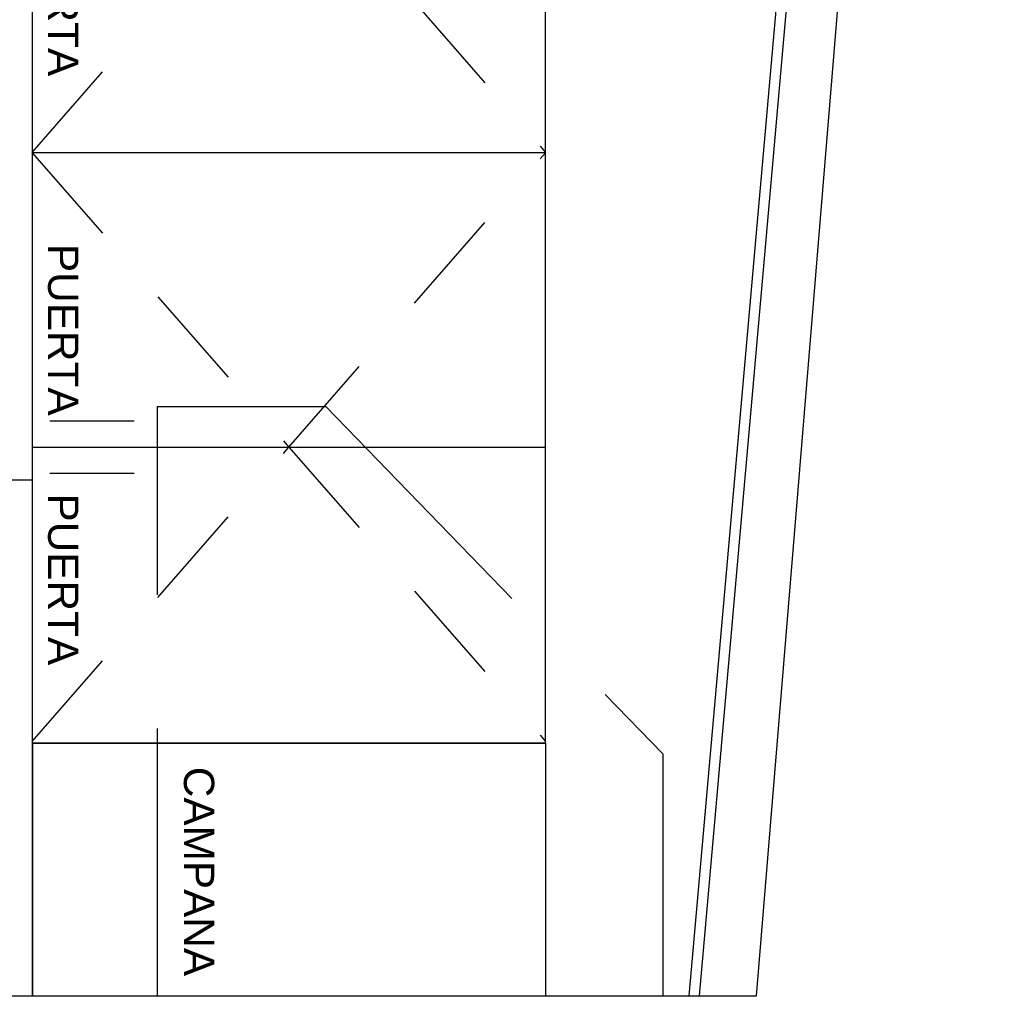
# Model space of a CAD drawing. Header units: millimetres. Extents: x -989 to -850, y -581 to -509.
# Tile 27 of 52: x -952.85 to -951.69, y -576.35 to -575.19. Entities that reach past the tile are written whole.
import ezdxf

# ---------------------------------------------------------------- set-up
doc = ezdxf.new("R2010")
doc.units = ezdxf.units.MM
doc.header["$LTSCALE"] = 0.2
doc.linetypes.add('HIDDEN2', pattern=[4.7625, 3.175, -1.5875])
for name, color, linetype in [('A-ALBA-0', 253, 'Continuous'), ('A-ALBA-4', 6, 'Continuous'), ('A-ANNO-NIV', 2, 'Continuous'), ('A-ANOT-COTA-PARC', 1, 'Continuous'), ('A-ANOT-TTEC', 1, 'Continuous'), ('AE-ALBA-1', 1, 'Continuous'), ('TXT COTA', 3, 'Continuous')]:
    doc.layers.add(name, color=color, linetype=linetype)
doc.styles.add('BIS-COTA', font='swissb.ttf')
doc.styles.add('BIS-TXT', font='swiss.ttf')
doc.dimstyles.new('BIS-COTA-NIVE', dxfattribs={"dimscale": 1.8, "dimtxt": 0.0018, "dimasz": 0.0015, "dimexe": 0, "dimexo": 0, "dimgap": 0.0027, "dimtad": 2, "dimtih": 1, "dimtoh": 1, "dimzin": 1, "dimdsep": 46, "dimtxsty": 'BIS-COTA', "dimblk1": 'MARK1', "dimblk2": 'MARK2', "dimsah": 1, "dimcen": 0.0015, "dimclrd": 1, "dimclre": 1, "dimaunit": 1, "dimadec": 0, "dimazin": 0, "dimtfac": 1, "dimtix": 1, "dimtofl": 0, "dimtmove": 2, "dimatfit": 3, "dimldrblk": 'MARK1', "dimfxl": 1, "dimtolj": 1, "dimarcsym": 0})
doc.dimstyles.new('BIS-COTA-PARC', dxfattribs={"dimscale": 0, "dimtxt": 0.0018, "dimasz": 0.001, "dimexe": 0.0015, "dimexo": 0, "dimgap": 0.0005, "dimtad": 1, "dimdec": 0, "dimlfac": 100, "dimzin": 9, "dimdsep": 46, "dimtxsty": 'BIS-COTA', "dimblk": 'OBLIQUE', "dimcen": 2.5, "dimclrd": 256, "dimclre": 251, "dimclrt": 2, "dimadec": 1, "dimazin": 2, "dimtfac": 1, "dimtdec": 0, "dimtix": 1, "dimtmove": 2, "dimatfit": 3, "dimldrblk": 'DOT', "dimfxl": 0.0015, "dimfxlon": 1, "dimtolj": 1, "dimtzin": 0, "dimarcsym": 0})

# ---------------------------------------------------------------- blocks, each defined once
blk = doc.blocks.new('_Oblique')
at = {"layer": 'TXT COTA', "color": 0, "lineweight": -2}
blk.add_line((-0.5, -0.5), (0.5, 0.5), dxfattribs=at)
blk = doc.blocks.new('*D627')
at = {"layer": 'A-ANOT-COTA-PARC', "color": 251, "lineweight": -2, "transparency": 16777216}
for p, q in [((-954.5142, -572.9447), (-954.4542, -572.9447)), ((-954.4542, -576.3447), (-954.5142, -576.3447))]:
    blk.add_line(p, q, dxfattribs=at)
at = {"layer": 'A-ANOT-COTA-PARC', "lineweight": -2, "transparency": 16777216}
blk.add_line((-954.4842, -576.3447), (-954.4842, -572.9447), dxfattribs=at)
at = {"layer": 'Defpoints', "color": 0, "transparency": 16777216}
for p in [(-955.105, -572.9447), (-954.4842, -572.9447), (-952.1202, -576.3447)]:
    blk.add_point(p, dxfattribs=at)
at = {"layer": 'A-ANOT-COTA-PARC', "lineweight": -2, "transparency": 16777216, "xscale": 0.02, "yscale": 0.02, "zscale": 0.02}
for p, rotation in [((-954.4842, -572.9447), 90), ((-954.4842, -576.3447), 270)]:
    blk.add_blockref('_Oblique', p, dxfattribs=dict(at, rotation=rotation))
at = {"layer": 'A-ANOT-COTA-PARC', "color": 2, "transparency": 16777216, "insert": (-954.5127, -574.6447), "char_height": 0.036, "attachment_point": 5, "rotation": 90, "style": 'BIS-COTA'}
blk.add_mtext('\\A1;340', dxfattribs=at)
blk = doc.blocks.new('_Dot')
at = {"color": 0, "linetype": 'ByBlock', "lineweight": -2}
blk.add_line((-0.5, 0), (-1, 0), dxfattribs=at)
at = {"color": 0, "linetype": 'ByBlock', "const_width": 0.5}
blk.add_lwpolyline([(-0.25, 0, 1), (0.25, 0, 1)], format="xyb", close=True, dxfattribs=at)
blk = doc.blocks.new('*D584')
at = {"layer": 'A-ANNO-NIV', "color": 1, "lineweight": -2, "transparency": 16777216}
for p, q in [((-952.8319, -574.7088), (-952.907, -574.5484)), ((-952.907, -574.5484), (-952.907, -574.6084)), ((-952.8319, -574.6488), (-952.8319, -574.7088))]:
    blk.add_line(p, q, dxfattribs=at)
at = {"layer": 'Defpoints', "color": 0, "transparency": 16777216}
for p in [(-952.907, -574.6084), (-952.8319, -574.6488), (-954.3319, -576.3447)]:
    blk.add_point(p, dxfattribs=at)
at = {"layer": 'A-ANNO-NIV', "color": 0, "transparency": 16777216, "insert": (-952.907, -574.7291), "char_height": 0.036, "attachment_point": 5, "rotation": 90, "style": 'BIS-COTA'}
blk.add_mtext('\\A1;+1.50', dxfattribs=at)
blk = doc.blocks.new('MARK1')
at = {"color": 0}
for p, q in [((1, 0), (-1, 0)), ((0, 1.5), (0, -1.5))]:
    blk.add_line(p, q, dxfattribs=at)
blk.add_lwpolyline([(0.5, 0.5), (-0.5, -0.5)], dxfattribs=at)
blk = doc.blocks.new('MARK2')
at = {"color": 0}
for p, q in [((1, 0), (-1, 0)), ((0, 1.5), (0, -1.5))]:
    blk.add_line(p, q, dxfattribs=at)
blk.add_lwpolyline([(0.5, 0.5), (-0.5, -0.5)], dxfattribs=at)

msp = doc.modelspace()

# ---------------------------------------------------------------- linework, layer by layer
at = {"layer": 'A-ALBA-0'}
msp.add_line((-952.8319, -575.7322), (-953.3819, -575.7322), dxfattribs=at)
msp.add_lwpolyline([(-953.3819, -576.3447), (-952.8319, -576.3447), (-952.8319, -574.2137), (-953.3819, -574.2137)], close=True, dxfattribs=at)
at = {"layer": 'A-ALBA-0', "linetype": 'HIDDEN2', "ltscale": 0.2}
for points in [[(-952.8324, -575.3429), (-952.5274, -574.9933), (-952.2224, -575.3429)], [(-952.8324, -575.3432), (-952.5274, -575.6928), (-952.2224, -575.3432)], [(-952.8324, -576.0425), (-952.5274, -575.6928), (-952.2224, -576.0425)]]:
    msp.add_lwpolyline(points, dxfattribs=at)
at = {"layer": 'A-ALBA-4'}
msp.add_lwpolyline([(-951.6919, -572.9447), (-954.3319, -572.9447), (-954.3319, -576.3447), (-951.9719, -576.3447)], close=True, dxfattribs=at)
for points in [[(-952.0519, -576.3447), (-951.7519, -572.9447)], [(-952.0398, -576.3447), (-951.7398, -572.9447)]]:
    msp.add_lwpolyline(points, dxfattribs=at)
at = {"layer": 'AE-ALBA-1'}
for p, q in [((-952.8324, -575.3429), (-952.2224, -575.3429)), ((-952.8113, -575.6616), (-952.7113, -575.6616)), ((-952.8324, -575.6928), (-952.2224, -575.6928)), ((-952.8113, -575.724), (-952.7113, -575.724)), ((-952.8318, -576.0446), (-952.8318, -575.7647)), ((-952.8319, -576.0446), (-952.8319, -576.3447))]:
    msp.add_line(p, q, dxfattribs=at)
for points in [[(-952.8324, -576.0447), (-952.2224, -576.0447), (-952.2225, -573.2449), (-952.8324, -573.2449)], [(-952.2223, -576.3447), (-952.2223, -576.0447), (-952.8319, -576.0447), (-952.8319, -576.3447)]]:
    msp.add_lwpolyline(points, close=True, dxfattribs=at)
at = {"layer": 'AE-ALBA-1', "color": 3, "linetype": 'HIDDEN2', "ltscale": 0.5}
msp.add_lwpolyline([(-952.6834, -576.3447), (-952.6834, -575.6447), (-952.4834, -575.6447), (-952.0834, -576.0573), (-952.0834, -576.3447)], dxfattribs=at)

# ---------------------------------------------------------------- texts
at = {"layer": 'A-ANOT-TTEC', "char_height": 0.036, "attachment_point": 1, "rotation": 270, "style": 'BIS-TXT'}
for s, insert in [('PUERTA', (-952.7774, -575.0484)), ('PUERTA', (-952.7774, -575.4516)), ('PUERTA', (-952.7774, -575.748)), ('CAMPANA', (-952.6161, -576.0726))]:
    msp.add_mtext_dynamic_manual_height_columns(s, width=0.605992, gutter_width=0.025, heights=[0], dxfattribs=dict(at, insert=insert))

# ---------------------------------------------------------------- dimensions: what is measured, and where the dimension line sits
at = {"layer": 'A-ANNO-NIV'}
dim = msp.add_ordinate_dim(feature_location=(-952.8319, -574.6488, -0.0005), offset=(-0.0751, 0.0404), dtype=0, origin=(-954.3319, -576.3447, -0.0005), dimstyle='BIS-COTA-NIVE', override={"dimscale": 0, "dimpost": '+<>', "dimtix": 1, "dimtofl": 0, "dimtmove": 2, "dimatfit": 3}, dxfattribs=at)
dim.commit()
dim.dimension.update_dxf_attribs({"geometry": '*D584', "text_midpoint": (-952.907, -574.7291, -0.0005), "text_rotation": 180})
at = {"layer": 'A-ANOT-COTA-PARC'}
dim = msp.add_linear_dim(base=(-954.4842, -572.9447, 0.0005), p1=(-952.1202, -576.3447, 0.0005), p2=(-955.105, -572.9447, 0.0005), angle=90, dimstyle='BIS-COTA-PARC', override={"dimscale": 0, "dimtix": 1, "dimtofl": 1, "dimtmove": 2, "dimatfit": 3}, dxfattribs=at)
dim.commit()
dim.dimension.update_dxf_attribs({"geometry": '*D627', "text_midpoint": (-954.5127, -574.6447, 0.0005)})

doc.saveas('drawing.dxf')
